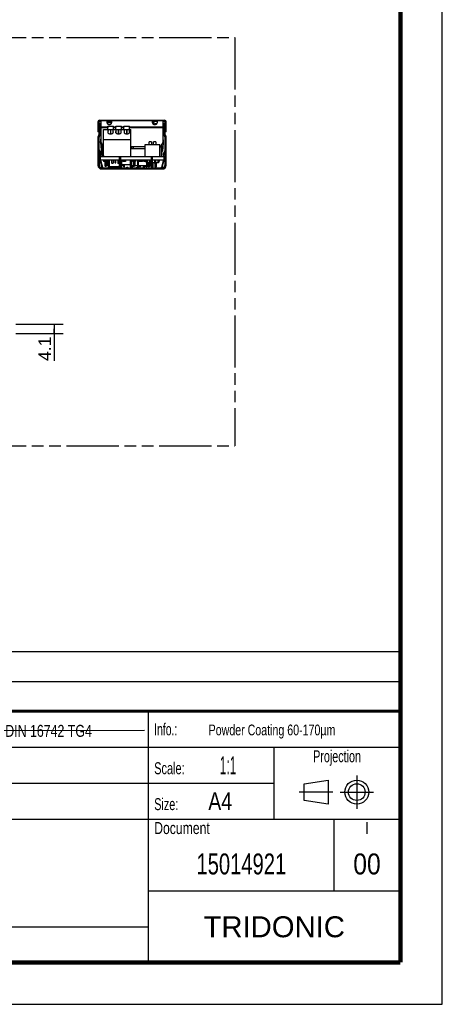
# Model space of a CAD drawing. Header units: millimetres. Extents: x 0 to 210, y 0 to 297.
# Tile 5 of 12: x 139 to 210, y 0 to 165. Entities that reach past the tile are written whole.
import ezdxf
from ezdxf.enums import TextEntityAlignment as Align

# ---------------------------------------------------------------- set-up
doc = ezdxf.new("R2010")
doc.units = ezdxf.units.MM
doc.header["$LTSCALE"] = 19.36
doc.linetypes.add('CENTER', pattern=[0.6, 0.375, -0.075, 0.075, -0.075])
doc.linetypes.add('PHANTOM', pattern=[0.8, 0.45, -0.05, 0.1, -0.05, 0.1, -0.05])
doc.layers.get('0').update_dxf_attribs({"linetype": 'CONTINUOUS'})
for name, color, linetype in [('DEFAULT_1', 7, 'CENTER'), ('DEFAULT_3', 7, 'PHANTOM'), ('Z_DIM_2D', 7, 'CONTINUOUS'), ('Z_NOTICE', 7, 'CONTINUOUS')]:
    doc.layers.add(name, color=color, linetype=linetype)
doc.styles.get("Standard").update_dxf_attribs({"font": 'txt', "width": 0.7})
doc.styles.add('TEXTSTYLE_2', font='txt', dxfattribs={"width": 0.75})
doc.styles.add('TEXTSTYLE_3', font='arial.ttf')
doc.styles.add('TEXTSTYLE_5', font='arial.ttf')
doc.dimstyles.new('DIMSTYLE_4', dxfattribs={"dimtxt": 2.1, "dimasz": 3.5, "dimexe": 1.5, "dimexo": 0, "dimgap": 0.525, "dimtad": 1, "dimlfac": 2.631579, "dimdsep": 46, "dimtxsty": 'TEXTSTYLE_3', "dimblk": '_FILLED', "dimblk1": '_FILLED', "dimblk2": '_FILLED', "dimcen": 0.09, "dimclrt": 5, "dimazin": 2, "dimtp": 0.1, "dimtm": 0.1, "dimtfac": 1, "dimtofl": 0, "dimtmove": 0, "dimatfit": 3, "dimldrblk": '_FILLED', "dimfxl": 1, "dimtolj": 1, "dimarcsym": 0})

# ---------------------------------------------------------------- blocks, each defined once
blk = doc.blocks.new('PROJEKTIONSMETHODE_BL0', base_point=(192.31, 35.47))
at = {"color": 2, "linetype": 'CONTINUOUS'}
for p, q in [((186.91, 36.87), (190.91, 37.47)), ((186.91, 34.07), (186.91, 36.87)), ((190.91, 37.47), (190.91, 33.47)), ((190.91, 33.47), (186.91, 34.07))]:
    blk.add_line(p, q, dxfattribs=at)
for radius in [2, 1.4]:
    blk.add_circle((195.71, 35.47), radius, dxfattribs=at)
at = {"layer": 'DEFAULT_1', "color": 2, "linetype": 'CENTER'}
for p, q in [((195.71, 38.27), (195.71, 32.67)), ((191.71, 35.47), (186.11, 35.47)), ((192.91, 35.47), (198.5, 35.47))]:
    blk.add_line(p, q, dxfattribs=at)
blk = doc.blocks.new('*D4')
at = {"layer": 'Z_DIM_2D', "color": 2, "linetype": 'CONTINUOUS'}
for p, q in [((138.75, 113.69), (146.63, 113.69)), ((145.13, 113.69), (145.13, 112.91)), ((138.75, 112.13), (146.63, 112.13)), ((145.13, 112.13), (145.13, 112.91)), ((145.13, 112.91), (145.13, 107.54))]:
    blk.add_line(p, q, dxfattribs=at)
at = {"layer": 'Z_DIM_2D', "color": 5, "linetype": 'CONTINUOUS', "style": 'TEXTSTYLE_3'}
blk.add_text('4.1', height=2.1, rotation=90, dxfattribs=at).set_placement((144.61, 111.62), align=Align.RIGHT)
blk = doc.blocks.new('_FILLED')
at = {"color": 0, "linetype": 'BYBLOCK'}
blk.add_solid([(0, 0), (-1, 0.125), (-1, -0.125)], dxfattribs=at)
blk = doc.blocks.new('_NONE')

msp = doc.modelspace()

# ---------------------------------------------------------------- linework, layer by layer
at = {"color": 2, "linetype": 'CONTINUOUS'}
for p, q in [((210, 0), (210, 297)), ((6.9136, 58.9602), (202.9136, 58.9602)), ((202.9136, 48.9602), (202.9136, 58.9602)), ((6.9136, 53.9602), (202.9136, 53.9602)), ((6.9135, 48.9601), (202.9135, 48.9601)), ((6.9136, 48.9602), (202.9136, 48.9602)), ((160.9135, 6.9601), (160.9135, 48.9601)), ((202.9135, 6.9601), (202.9135, 48.9601)), ((6.9135, 42.9601), (202.9135, 42.9601)), ((181.9135, 30.9601), (181.9135, 42.9601)), ((6.9135, 36.9601), (181.9135, 36.9601)), ((6.9135, 30.9601), (202.9135, 30.9601)), ((191.9135, 18.9601), (191.9135, 30.9601)), ((160.9135, 18.9601), (202.9135, 18.9601)), ((6.9135, 12.9601), (160.9135, 12.9601)), ((6.9135, 6.9601), (202.9135, 6.9601)), ((0, 0), (210, 0))]:
    msp.add_line(p, q, dxfattribs=at)
at = {"color": 7, "linetype": 'CONTINUOUS'}
for p, q in [((152.4509, 147.4995), (152.4509, 145.8655)), ((152.6029, 147.4995), (152.6029, 147.0359)), ((152.6029, 147.4255), (152.6692, 147.2835)), ((152.6029, 147.0061), (152.6029, 145.3303)), ((152.7929, 147.0061), (152.6029, 147.0061)), ((152.6262, 147.2873), (152.6042, 147.0359)), ((152.6042, 147.0359), (152.7935, 147.0193)), ((152.6262, 147.2873), (152.8155, 147.2707)), ((152.7169, 147.7655), (163.5849, 147.7655)), ((152.7169, 147.6135), (152.9449, 147.6135)), ((152.7929, 145.3303), (152.7929, 147.0061)), ((152.7929, 146.597), (152.9044, 146.649)), ((152.9044, 146.649), (152.7931, 146.6986)), ((152.7935, 147.0193), (152.8155, 147.2707)), ((152.7975, 147.0082), (152.9406, 146.7014)), ((152.9069, 146.9295), (152.8342, 146.9295)), ((152.9449, 147.7655), (152.9449, 144.2394)), ((153.9709, 147.3275), (153.9709, 147.7478)), ((153.9709, 147.4013), (154.7309, 147.4013)), ((153.9747, 147.6135), (154.7272, 147.6135)), ((154.1229, 146.2233), (154.1229, 146.7933)), ((154.1229, 146.7933), (155.0729, 146.7933)), ((154.2448, 146.6983), (154.1229, 146.6983)), ((154.2448, 146.7933), (154.2448, 146.6983)), ((154.7309, 147.7478), (154.7309, 147.3275)), ((155.0729, 146.2233), (155.0729, 146.7933)), ((155.4529, 146.2233), (155.4529, 146.7933)), ((155.4529, 146.7933), (156.4029, 146.7933)), ((155.5735, 146.6983), (155.4529, 146.6983)), ((155.5735, 146.7933), (155.5735, 146.6983)), ((156.4029, 146.2233), (156.4029, 146.7933)), ((156.7829, 146.2233), (156.7829, 146.7933)), ((156.7829, 146.7933), (157.7329, 146.7933)), ((156.9066, 146.6983), (156.7829, 146.6983)), ((156.9066, 146.7933), (156.9066, 146.6983)), ((157.7329, 146.2233), (157.7329, 146.7933)), ((161.5709, 147.3275), (161.5709, 147.7478)), ((161.5709, 147.4013), (161.8426, 147.4013)), ((161.5747, 147.6135), (162.3272, 147.6135)), ((161.8426, 147.0703), (161.8426, 147.4013)), ((162.0269, 147.2113), (162.2926, 147.2113)), ((162.0269, 147.0648), (162.0269, 147.2113)), ((162.3309, 147.7478), (162.3309, 147.3275)), ((163.3569, 144.2394), (163.3569, 147.7655)), ((163.3569, 147.6135), (163.5849, 147.6135)), ((163.5043, 147.0082), (163.3612, 146.7014)), ((163.4676, 146.9295), (163.3949, 146.9295)), ((163.5088, 146.6986), (163.3975, 146.649)), ((163.5089, 146.597), (163.3975, 146.649)), ((163.4864, 147.2707), (163.6756, 147.2873)), ((163.4864, 147.2707), (163.5083, 147.0193)), ((163.5083, 147.0193), (163.6976, 147.0359)), ((163.6989, 147.0061), (163.5089, 147.0061)), ((163.5089, 145.3303), (163.5089, 147.0061)), ((163.6989, 147.4255), (163.6327, 147.2835)), ((163.6976, 147.0359), (163.6756, 147.2873)), ((163.6989, 147.0359), (163.6989, 147.4995)), ((163.6989, 145.3303), (163.6989, 147.0061)), ((163.8509, 145.8655), (163.8509, 147.4995)), ((152.6029, 145.8655), (152.4509, 145.8655)), ((152.4509, 144.9736), (152.4509, 140.2383)), ((152.5584, 145.2228), (152.5511, 145.2155)), ((152.6409, 140.2383), (152.6409, 144.9736)), ((152.6928, 145.0884), (152.6854, 145.0811)), ((152.8689, 146.0675), (152.7929, 146.2233)), ((152.9449, 146.1045), (152.8689, 146.0675)), ((152.9145, 146.3976), (152.9449, 146.4118)), ((152.9182, 146.3998), (152.9449, 146.3451)), ((153.3629, 141.7013), (153.3629, 146.2233)), ((153.3629, 146.2233), (157.9229, 146.2233)), ((154.175, 145.6198), (154.175, 146.2233)), ((154.9573, 146.0108), (154.9464, 146.0108)), ((154.9573, 146.2233), (154.9573, 146.0108)), ((154.9573, 145.9874), (154.9573, 145.6425)), ((155.4888, 145.6262), (155.4888, 146.2233)), ((156.2711, 146.0108), (156.2672, 146.0108)), ((156.2711, 146.2233), (156.2711, 146.0108)), ((156.2711, 146.0028), (156.2711, 145.6344)), ((156.8901, 145.6298), (156.8901, 146.2233)), ((157.6724, 146.2233), (157.6724, 145.63)), ((157.9229, 141.7013), (157.9229, 146.2233)), ((163.3873, 146.3976), (163.3569, 146.4118)), ((163.3569, 146.3451), (163.3837, 146.3998)), ((163.4329, 146.0675), (163.3569, 146.1045)), ((163.5089, 146.2233), (163.4329, 146.0675)), ((163.6164, 145.0811), (163.6091, 145.0884)), ((163.6609, 140.2383), (163.6609, 144.9736)), ((163.8509, 145.8655), (163.6989, 145.8655)), ((163.7508, 145.2155), (163.7434, 145.2228)), ((163.8509, 140.2383), (163.8509, 144.9736)), ((152.8983, 144.0469), (152.8983, 144.2369)), ((153.274, 143.5676), (152.9958, 144.0494)), ((153.0303, 143.6013), (153.0303, 143.7913)), ((157.9229, 144.5152), (153.3629, 144.5136)), ((157.9229, 143.3776), (160.3538, 143.3776)), ((158.0749, 143.0313), (158.0749, 143.2175)), ((158.3599, 143.3776), (158.3599, 143.0313)), ((160.3538, 143.7381), (162.7869, 143.7381)), ((160.3538, 141.7013), (160.3538, 143.7381)), ((161.3804, 144.1751), (161.0004, 144.1751)), ((161.0004, 143.7381), (161.0004, 144.1751)), ((161.3804, 144.1751), (161.3804, 143.7381)), ((162.1404, 144.1751), (161.7604, 144.1751)), ((161.7604, 143.7381), (161.7604, 144.1751)), ((162.1404, 144.1751), (162.1404, 143.7381)), ((162.7869, 141.7013), (162.7869, 143.7381)), ((162.7869, 143.3353), (163.0909, 143.3353)), ((163.306, 144.0494), (163.0278, 143.5676)), ((163.0909, 141.7013), (163.0909, 143.6768)), ((163.1406, 141.7013), (163.1406, 143.7629)), ((163.3887, 143.9687), (163.3887, 144.1587)), ((152.6409, 142.3732), (152.7401, 142.1658)), ((152.6941, 141.9787), (152.6409, 141.9388)), ((152.6446, 142.8059), (152.9115, 142.2478)), ((152.8081, 141.8267), (152.6561, 141.7127)), ((152.8309, 141.7013), (152.8309, 141.0933)), ((152.8309, 141.7013), (163.4709, 141.7013)), ((153.1349, 141.7013), (153.1349, 142.234)), ((153.2256, 142.0496), (153.2256, 141.7013)), ((156.0609, 139.9723), (156.0609, 141.6443)), ((156.0609, 141.6443), (156.2509, 141.6443)), ((156.2509, 139.9723), (156.2509, 141.6443)), ((157.9229, 143.0313), (160.3538, 143.0313)), ((161.3809, 141.6443), (161.5709, 141.6443)), ((161.3809, 139.9723), (161.3809, 141.6443)), ((161.5709, 139.9723), (161.5709, 141.6443)), ((163.6572, 142.8059), (163.3904, 142.2478)), ((163.4709, 141.7013), (163.4709, 141.0933)), ((163.4937, 141.8267), (163.6457, 141.7127)), ((163.6609, 142.3732), (163.5618, 142.1658)), ((163.6077, 141.9787), (163.6609, 141.9388)), ((152.4509, 141.5303), (152.6409, 141.5303)), ((152.7359, 141.0458), (152.7169, 141.0458)), ((156.0609, 141.0933), (152.8309, 141.0933)), ((153.2533, 139.8766), (152.9929, 140.8486)), ((153.4009, 141.0933), (153.4009, 140.9033)), ((154.2261, 140.9033), (153.4009, 140.9033)), ((153.5919, 140.9033), (153.5919, 140.7893)), ((154.2261, 140.7893), (153.5919, 140.7893)), ((153.6479, 140.1053), (153.6479, 140.7893)), ((153.6668, 141.0933), (153.6668, 140.9033)), ((153.6864, 140.0673), (153.7235, 140.0673)), ((153.7619, 140.1053), (153.7619, 140.7893)), ((153.7819, 140.9033), (153.7819, 140.7893)), ((153.8562, 140.7893), (153.8562, 140.7133)), ((154.1832, 140.7133), (153.8562, 140.7133)), ((153.8576, 140.7133), (153.8576, 140.5803)), ((154.1832, 140.5803), (153.8576, 140.5803)), ((153.9005, 140.1813), (153.9005, 140.5803)), ((153.9005, 140.1813), (154.0145, 140.1813)), ((154.0099, 140.9033), (154.0099, 140.7893)), ((154.0145, 140.1813), (154.0145, 140.5803)), ((154.1832, 140.1813), (154.1832, 140.7893)), ((154.1832, 140.1813), (154.2261, 140.1813)), ((154.2261, 141.0933), (154.2261, 139.9723)), ((154.3605, 139.9723), (154.3605, 141.0933)), ((154.7226, 141.0933), (154.7226, 140.6373)), ((154.9126, 140.5613), (154.7986, 140.5613)), ((154.9886, 141.0933), (154.9886, 140.6373)), ((155.2741, 141.0933), (155.2741, 140.7703)), ((155.3278, 141.0933), (155.3278, 140.7703)), ((155.4621, 140.7703), (155.4621, 141.0933)), ((155.7626, 141.0933), (155.7626, 140.6373)), ((155.9526, 140.5613), (155.8386, 140.5613)), ((156.0286, 141.0933), (156.0286, 140.6373)), ((161.3809, 141.0933), (156.2509, 141.0933)), ((156.2946, 141.0933), (156.2946, 140.6373)), ((156.3757, 141.0933), (156.3757, 139.9723)), ((157.8484, 140.3333), (156.3757, 140.3333)), ((156.4897, 140.1813), (156.3757, 140.1813)), ((156.4897, 140.3333), (156.4897, 140.1813)), ((156.587, 141.0933), (156.587, 140.9033)), ((157.062, 140.9033), (156.587, 140.9033)), ((156.7782, 139.9913), (156.7782, 140.3333)), ((156.7782, 139.9913), (156.8922, 139.9913)), ((156.8922, 139.9913), (156.8922, 140.3333)), ((157.062, 141.0933), (157.062, 140.9033)), ((157.3719, 139.9343), (157.2091, 139.8203)), ((157.8202, 141.0933), (157.8202, 140.3333)), ((157.8484, 140.9033), (157.8202, 140.9033)), ((157.8484, 141.0933), (157.8484, 139.9913)), ((157.8484, 139.9913), (158.0194, 139.9913)), ((157.9054, 141.0933), (157.9054, 139.9913)), ((158.1509, 139.9343), (157.9881, 139.8203)), ((158.0194, 141.0933), (158.0194, 139.9913)), ((158.3979, 140.1433), (158.0194, 140.1433)), ((158.1509, 139.9343), (158.3137, 139.8203)), ((158.1918, 139.9913), (158.1918, 140.1433)), ((158.1918, 139.9913), (158.3058, 139.9913)), ((158.2312, 141.0933), (158.2312, 140.9033)), ((158.3979, 140.9033), (158.2312, 140.9033)), ((158.3058, 139.9913), (158.3058, 140.1433)), ((158.3979, 140.1053), (158.3979, 141.0933)), ((158.4364, 140.0673), (158.4735, 140.0673)), ((158.5119, 140.1053), (158.5119, 141.0933)), ((158.5448, 140.9033), (158.5119, 140.9033)), ((159.0782, 140.1433), (158.5119, 140.1433)), ((158.5448, 140.2193), (158.5448, 141.0933)), ((158.5833, 140.1813), (158.6203, 140.1813)), ((158.6588, 140.2193), (158.6588, 141.0933)), ((158.7442, 140.9033), (158.6588, 140.9033)), ((158.7442, 141.0933), (158.7442, 140.9033)), ((158.9299, 139.9343), (159.0927, 139.8203)), ((159.0782, 141.0933), (159.0782, 139.9913)), ((159.0782, 139.9913), (159.1922, 139.9913)), ((159.1922, 141.0933), (159.1922, 139.9913)), ((159.8954, 140.9033), (159.1922, 140.9033)), ((160.5862, 140.1433), (159.1922, 140.1433)), ((159.2394, 140.1433), (159.2394, 139.9913)), ((159.2394, 139.9913), (159.3534, 139.9913)), ((159.3534, 140.1433), (159.3534, 139.9913)), ((159.3824, 141.0933), (159.3824, 140.9033)), ((159.4669, 139.9913), (159.4669, 140.1433)), ((159.4669, 139.9913), (159.5809, 139.9913)), ((159.5809, 139.9913), (159.5809, 140.1433)), ((159.8954, 141.0933), (159.8954, 140.9033)), ((160.0509, 140.1433), (160.0509, 139.9723)), ((160.1023, 141.0933), (160.1023, 140.9033)), ((160.4063, 140.9033), (160.1023, 140.9033)), ((160.2409, 140.1433), (160.2409, 139.9723)), ((160.4063, 141.0933), (160.4063, 140.9033)), ((160.4945, 139.9913), (160.4945, 140.1433)), ((160.4945, 139.9913), (160.6085, 139.9913)), ((160.504, 141.0933), (160.504, 140.6373)), ((160.6779, 140.6373), (160.504, 140.6373)), ((160.5862, 140.6373), (160.5862, 140.1433)), ((160.6085, 139.9913), (160.6085, 140.6373)), ((160.6779, 140.1433), (160.6085, 140.1433)), ((160.6779, 140.1053), (160.6779, 141.0933)), ((160.7164, 140.0673), (160.7535, 140.0673)), ((160.7919, 140.1053), (160.7919, 141.0933)), ((161.0564, 140.6373), (160.7919, 140.6373)), ((160.8961, 140.1433), (160.7919, 140.1433)), ((160.8961, 140.6373), (160.8961, 139.9913)), ((160.8961, 139.9913), (161.0101, 139.9913)), ((161.0101, 140.6373), (161.0101, 139.9913)), ((161.3809, 140.1433), (161.0101, 140.1433)), ((161.0564, 141.0933), (161.0564, 140.6373)), ((161.0862, 140.2193), (161.0862, 140.577)), ((161.1246, 140.1813), (161.1617, 140.1813)), ((161.1704, 140.5613), (161.1324, 140.5613)), ((161.2002, 140.2193), (161.2002, 140.5613)), ((161.2464, 141.0933), (161.2464, 140.6373)), ((161.3809, 140.6373), (161.2464, 140.6373)), ((163.4709, 141.0933), (161.5709, 141.0933)), ((161.8943, 140.6373), (161.5709, 140.6373)), ((161.5709, 139.9913), (161.6022, 139.9913)), ((161.6024, 140.6373), (161.6024, 139.9913)), ((161.8943, 141.0933), (161.8943, 140.6373)), ((162.0083, 140.5613), (161.9703, 140.5613)), ((161.978, 140.5613), (161.978, 139.9913)), ((161.978, 139.9913), (162.092, 139.9913)), ((162.0843, 141.0933), (162.0843, 140.6373)), ((162.092, 141.0933), (162.092, 139.9913)), ((162.5715, 140.6373), (162.092, 140.6373)), ((162.1469, 139.9913), (162.1469, 140.6373)), ((162.1469, 139.9913), (162.2609, 139.9913)), ((162.2609, 139.9913), (162.2609, 140.6373)), ((162.48, 141.0933), (162.48, 140.6373)), ((162.5715, 141.0933), (162.5715, 140.6373)), ((162.6616, 140.9033), (162.5715, 140.9033)), ((162.6616, 141.0933), (162.6616, 140.9033)), ((163.309, 140.8486), (163.0485, 139.8766)), ((163.5849, 141.0458), (163.5659, 141.0458)), ((163.6609, 141.5303), (163.8509, 141.5303)), ((153.0589, 139.8203), (163.2429, 139.8203)), ((153.0589, 139.6303), (163.2429, 139.6303)), ((154.1609, 139.8203), (154.1609, 139.6303)), ((157.3719, 139.6303), (157.3719, 139.8203)), ((158.9299, 139.6303), (158.9299, 139.8203)), ((162.1409, 139.6303), (162.1409, 139.8203)), ((7.7966, 45.7633), (160.2131, 45.7989)), ((0, 0), (210, 0))]:
    msp.add_line(p, q, dxfattribs=at)
at = {"color": 9, "linetype": 'CONTINUOUS'}
for p, q in [((152.8027, 147.1247), (152.6134, 147.1412)), ((152.8309, 147.6135), (152.8309, 147.7655)), ((153.9709, 147.6876), (152.9449, 147.6876)), ((152.9449, 146.7034), (154.1229, 146.7034)), ((154.1229, 146.5153), (152.9449, 146.5153)), ((161.5709, 147.6876), (154.7309, 147.6876)), ((155.0729, 146.7034), (155.4529, 146.7034)), ((155.4529, 146.5153), (155.0729, 146.5153)), ((156.4029, 146.7034), (156.7829, 146.7034)), ((156.7829, 146.5153), (156.4029, 146.5153)), ((157.7329, 146.7034), (163.3569, 146.7034)), ((163.3569, 146.5153), (157.7329, 146.5153)), ((163.3569, 147.6876), (162.3309, 147.6876)), ((163.4709, 147.7655), (163.4709, 147.6135)), ((163.6884, 147.1412), (163.4991, 147.1247)), ((152.4509, 146.1695), (152.6029, 146.1695)), ((152.6029, 146.4366), (152.7929, 146.4366)), ((152.7929, 146.1679), (152.6029, 146.1679)), ((154.555, 146.2233), (154.555, 145.4844)), ((154.5773, 145.4853), (154.5773, 146.2233)), ((155.8688, 146.2233), (155.8688, 145.4846)), ((155.8911, 145.485), (155.8911, 146.2233)), ((157.2701, 146.2233), (157.2701, 145.4848)), ((157.2924, 145.4849), (157.2924, 146.2233)), ((163.5089, 146.4366), (163.6989, 146.4366)), ((163.6989, 146.1679), (163.5089, 146.1679)), ((163.6989, 146.1695), (163.8509, 146.1695)), ((152.945, 144.2369), (152.8983, 144.2369)), ((152.8983, 144.0469), (152.9958, 144.0469)), ((153.032, 143.7913), (153.0303, 143.7913)), ((153.0303, 143.6013), (153.032, 143.6013)), ((153.032, 143.7913), (153.032, 143.6013)), ((153.2, 143.6013), (153.2, 143.6958)), ((153.2, 143.6013), (153.2546, 143.6013)), ((163.2594, 143.9687), (163.3887, 143.9687)), ((163.3887, 144.1587), (163.3479, 144.1587)), ((152.4509, 141.9103), (152.6409, 141.9103)), ((153.1095, 142.4613), (153.1225, 142.4613)), ((156.2509, 141.5683), (156.0609, 141.5683)), ((161.5709, 141.5683), (161.3809, 141.5683)), ((163.6609, 141.9103), (163.8509, 141.9103)), ((152.6409, 141.1503), (152.4509, 141.1503)), ((152.6877, 140.2003), (152.6877, 140.9387)), ((152.8191, 140.9124), (152.8381, 140.9124)), ((152.8381, 140.9124), (153.0985, 139.9404)), ((153.6479, 140.1053), (153.7608, 140.1053)), ((156.0609, 139.9723), (154.3605, 139.9723)), ((155.3278, 140.7703), (155.4621, 140.7703)), ((156.3757, 139.9723), (156.2509, 139.9723)), ((158.3979, 140.1053), (158.5108, 140.1053)), ((158.5448, 140.2193), (158.6577, 140.2193)), ((160.6779, 140.1053), (160.7908, 140.1053)), ((161.0862, 140.2193), (161.2002, 140.2193)), ((163.2033, 139.9404), (163.4638, 140.9124)), ((163.4638, 140.9124), (163.4828, 140.9124)), ((163.6141, 140.9387), (163.6141, 140.2003)), ((163.8509, 141.1503), (163.6609, 141.1503)), ((153.1324, 139.8584), (153.0297, 139.8584)), ((153.7809, 139.6303), (153.7809, 139.8203)), ((157.4479, 139.8203), (157.4479, 139.6303)), ((158.8539, 139.6303), (158.8539, 139.8203)), ((162.5209, 139.8203), (162.5209, 139.6303)), ((163.1694, 139.8583), (163.2721, 139.8583))]:
    msp.add_line(p, q, dxfattribs=at)
at = {"color": 6, "linetype": 'CONTINUOUS'}
for p, q in [((161.0406, 140.6373), (161.0406, 140.1812)), ((161.0406, 140.1812), (161.1242, 140.1813)), ((161.1622, 140.1813), (161.2306, 140.1812)), ((161.2306, 140.1812), (161.2306, 140.5835))]:
    msp.add_line(p, q, dxfattribs=at)
at = {"color": 7, "linetype": 'CONTINUOUS'}
for points, const_width in [([(203, 7), (203, 290)], 0.7), ([(7, 49), (203, 49)], 0.5), ([(7, 7), (203, 7)], 0.7)]:
    msp.add_lwpolyline(points, dxfattribs=dict(at, const_width=const_width))
for centre, radius, start, end in [((152.7169, 147.4995), 0.266, 90, 180), ((152.7169, 147.4995), 0.114, 90, 180), ((152.9449, 147.0061), 0.342, 175, 180), ((152.9449, 147.0061), 0.152, 175, 180), ((151.6149, 146.9295), 1.292, 353.859751, 360), ((152.3869, 146.0584), 0.7852, 44.680659, 48.774953), ((163.9149, 146.0584), 0.7852, 131.223994, 135.318797), ((164.6869, 146.9295), 1.292, 180, 186.140249), ((163.3569, 147.0061), 0.152, 0, 5), ((163.5849, 147.4995), 0.266, 0, 90), ((163.5849, 147.4995), 0.114, 0, 90), ((163.3569, 147.0061), 0.342, 0, 5), ((152.7929, 144.9736), 0.342, 135, 180), ((152.4509, 145.3303), 0.152, 315, 360), ((152.7929, 144.9736), 0.152, 135, 180), ((152.4509, 145.3303), 0.342, 315, 360), ((152.4789, 146.1946), 0.4806, 25.035569, 29.28677), ((154.6972, 145.7678), 0.348, 40.178729, 44.277875), ((156.0132, 145.7632), 0.3548, 42.857692, 44.260448), ((163.823, 146.1946), 0.4807, 150.713281, 154.964088), ((163.8509, 145.3303), 0.342, 180, 225), ((163.5089, 144.9736), 0.152, 0, 45), ((163.8509, 145.3303), 0.152, 180, 225), ((163.5089, 144.9736), 0.342, 0, 45), ((153.3249, 144.2394), 0.38, 180, 210), ((170.3395, 143.7918), 17.3092, 179.35084, 180.001738), ((153.6031, 143.7576), 0.38, 210, 230.710126), ((159.5551, 143.5774), 1.5244, 187.541818, 201.00973), ((162.6987, 143.7576), 0.38, 283.439457, 330), ((162.9769, 144.2394), 0.38, 330, 360), ((155.0937, 144.159), 8.295, 0.557301, 0.922226), ((155.0581, 144.1587), 8.3306, 0.000047, 0.557587), ((152.6029, 142.1003), 0.152, 306.869898, 25.553197), ((152.6029, 142.1003), 0.342, 306.869898, 25.553197), ((163.6989, 142.1003), 0.342, 154.446803, 233.130102), ((163.6989, 142.1003), 0.152, 154.446803, 233.130102), ((153.0589, 140.2383), 0.608, 180, 270), ((153.0589, 140.2383), 0.418, 179.999992, 270), ((152.7169, 141.1218), 0.076, 211.993277, 270), ((152.7359, 140.7798), 0.266, 14.99997, 90), ((153.6859, 140.1053), 0.038, 180, 270), ((153.7239, 140.1053), 0.038, 270, 360), ((154.7986, 140.6373), 0.076, 180, 270), ((154.9126, 140.6373), 0.076, 270, 360), ((155.8386, 140.6373), 0.076, 180, 270), ((155.9526, 140.6373), 0.076, 270, 360), ((156.1046, 140.6373), 0.076, 194.999, 225), ((156.4029, 139.9723), 0.342, 180, 206.466529), ((156.4029, 139.9723), 0.152, 180, 270), ((156.2186, 140.6373), 0.076, 295.204545, 360), ((155.8989, 139.972), 0.4768, 349.302421, 0.030247), ((157.7535, 139.9342), 0.3816, 180.000014, 182.853394), ((157.7559, 139.9343), 0.384, 182.853224, 184.113032), ((157.7581, 139.9345), 0.3862, 184.113615, 185.691366), ((158.4359, 140.1053), 0.038, 180, 270), ((158.4739, 140.1053), 0.038, 270, 360), ((158.5828, 140.2193), 0.038, 180, 270), ((158.6208, 140.2193), 0.038, 270, 360), ((158.5437, 139.9345), 0.3863, 354.311722, 356.054591), ((158.5459, 139.9343), 0.3841, 356.055473, 357.147777), ((158.5476, 139.9343), 0.3823, 357.147225, 359.998663), ((159.8989, 139.9723), 0.152, 270, 360), ((159.8989, 139.9723), 0.342, 333.533495, 360), ((160.7159, 140.1053), 0.038, 180, 270), ((160.7539, 140.1053), 0.038, 270, 360), ((161.1324, 140.6373), 0.076, 180, 270), ((161.1242, 140.2193), 0.038, 180, 270), ((161.1622, 140.2193), 0.038, 270, 360), ((161.1704, 140.6373), 0.076, 270, 360), ((161.7229, 139.9723), 0.342, 180, 206.466529), ((161.7229, 139.9723), 0.152, 180, 260.850896), ((161.9703, 140.6373), 0.076, 180, 270), ((162.0083, 140.6373), 0.076, 270, 360), ((163.2429, 140.2383), 0.608, 270, 360), ((163.2429, 140.2383), 0.418, 270, 360), ((163.5659, 140.7798), 0.266, 90, 165.00003), ((163.5849, 141.1218), 0.076, 270, 360), ((153.3267, 139.8963), 0.076, 195, 270), ((155.9338, 139.9655), 0.4413, 341.93855, 349.293344), ((158.5117, 139.9403), 0.4187, 343.344721, 348.700003), ((158.5349, 139.9355), 0.3951, 348.719906, 354.292904), ((162.9751, 139.8963), 0.076, 270, 345)]:
    msp.add_arc(centre, radius, start, end, dxfattribs=at)
at = {"color": 9, "linetype": 'CONTINUOUS'}
for centre, radius, start, end in [((169.5666, 143.7919), 16.5346, 179.331332, 180.002094), ((153.8704, 142.4611), 0.7609, 179.989022, 224.917155), ((153.8834, 142.4611), 0.7609, 179.989022, 224.917155), ((153.8679, 142.4589), 0.7575, 224.93577, 228.135953), ((153.88, 142.4581), 0.7564, 224.934407, 226.815615), ((152.819, 141.2543), 0.3419, 247.416871, 270.006362), ((153.0297, 140.2003), 0.342, 180.000253, 270.000022), ((163.2721, 140.2003), 0.342, 269.999951, 0.000266), ((163.4828, 141.2545), 0.342, 270.001254, 292.579521)]:
    msp.add_arc(centre, radius, start, end, dxfattribs=at)
at = {"color": 7, "linetype": 'CONTINUOUS'}
for centre, start_param in [((154.5553, 145.6296), -1.00906024), ((155.8761, 145.6296), -0.98188985)]:
    msp.add_ellipse(centre, major_axis=(0, 0.6718), ratio=0.70710678, start_param=start_param, end_param=-0.96747165, dxfattribs=at)
for points, knots in [([(152.7932, 146.5669), (152.8038, 146.5561), (152.8429, 146.5137), (152.8773, 146.4668), (152.8981, 146.4297)], [0, 0, 0, 0, 0.26299311, 1, 1, 1, 1]), ([(153.9747, 147.7655), (153.9729, 147.7655), (153.9707, 147.7572), (153.9709, 147.7522), (153.9709, 147.7478)], [0, 0, 0, 0, 0.28409609, 1, 1, 1, 1]), ([(153.9709, 147.3275), (153.9709, 147.2919), (153.9941, 147.2154), (154.0826, 147.1279), (154.2071, 147.0716), (154.3509, 147.0522), (154.4948, 147.0716), (154.6193, 147.1279), (154.7078, 147.2154), (154.7309, 147.2919), (154.7309, 147.3275)], [0, 0, 0, 0, 0.10474316, 0.22232964, 0.35601198, 0.49999161, 0.6439715, 0.77765914, 0.8952534, 1, 1, 1, 1]), ([(154.7309, 147.7478), (154.7309, 147.7522), (154.7311, 147.7572), (154.7289, 147.7655), (154.7272, 147.7655)], [0, 0, 0, 0, 0.7158352, 1, 1, 1, 1]), ([(161.5747, 147.7655), (161.5729, 147.7655), (161.5707, 147.7572), (161.5709, 147.7522), (161.5709, 147.7478)], [0, 0, 0, 0, 0.28409609, 1, 1, 1, 1]), ([(161.5709, 147.3275), (161.5709, 147.2919), (161.5941, 147.2154), (161.6826, 147.1279), (161.8071, 147.0716), (161.9509, 147.0522), (162.0948, 147.0716), (162.2193, 147.1279), (162.3078, 147.2154), (162.3309, 147.2919), (162.3309, 147.3275)], [0, 0, 0, 0, 0.10474316, 0.22232964, 0.35601198, 0.49999161, 0.6439715, 0.77765914, 0.8952534, 1, 1, 1, 1]), ([(162.3309, 147.7478), (162.3309, 147.7522), (162.3311, 147.7572), (162.3289, 147.7655), (162.3272, 147.7655)], [0, 0, 0, 0, 0.7158352, 1, 1, 1, 1]), ([(163.4038, 146.4297), (163.4104, 146.4416), (163.4407, 146.4908), (163.4779, 146.5354), (163.5086, 146.5669)], [0, 0, 0, 0, 0.23714469, 1, 1, 1, 1]), ([(152.9447, 144.9418), (152.9368, 144.8861), (152.9089, 144.6521), (152.8983, 144.4162), (152.8983, 144.2369)], [0, 0, 0, 0, 0.23882721, 1, 1, 1, 1]), ([(154.175, 146.0215), (154.1463, 145.9944), (154.0986, 145.933), (154.0803, 145.8565), (154.0803, 145.8202)], [0, 0, 0, 0, 0.52115385, 1, 1, 1, 1]), ([(154.0803, 145.8202), (154.0803, 145.7757), (154.1092, 145.6801), (154.2199, 145.5706), (154.3754, 145.5003), (154.5553, 145.476), (154.7351, 145.5003), (154.8907, 145.5706), (155.0014, 145.6801), (155.0303, 145.7757), (155.0303, 145.8202)], [0, 0, 0, 0, 0.10474083, 0.22232976, 0.35601114, 0.4999932, 0.64397502, 0.77766079, 0.89525615, 1, 1, 1, 1]), ([(155.0303, 145.8202), (155.0303, 145.8505), (155.0178, 145.9136), (154.984, 145.9677), (154.9632, 145.9923)], [0, 0, 0, 0, 0.48426148, 1, 1, 1, 1]), ([(155.4888, 146.0147), (155.4621, 145.9881), (155.4179, 145.9283), (155.4011, 145.855), (155.4011, 145.8202)], [0, 0, 0, 0, 0.51981366, 1, 1, 1, 1]), ([(155.4011, 145.8202), (155.4011, 145.7757), (155.43, 145.6801), (155.5407, 145.5706), (155.6963, 145.5003), (155.8761, 145.476), (156.0559, 145.5003), (156.2115, 145.5706), (156.3222, 145.6801), (156.3511, 145.7757), (156.3511, 145.8202)], [0, 0, 0, 0, 0.10474083, 0.22232976, 0.35601114, 0.4999932, 0.64397502, 0.77766079, 0.89525615, 1, 1, 1, 1]), ([(156.3511, 145.8202), (156.3511, 145.8529), (156.3364, 145.9214), (156.2971, 145.9787), (156.2732, 146.0045)], [0, 0, 0, 0, 0.4820941, 1, 1, 1, 1]), ([(156.8901, 146.0108), (156.8645, 145.9845), (156.8222, 145.9256), (156.8062, 145.8542), (156.8062, 145.8202)], [0, 0, 0, 0, 0.51906609, 1, 1, 1, 1]), ([(156.8062, 145.8202), (156.8062, 145.7757), (156.8351, 145.6801), (156.9458, 145.5706), (157.1014, 145.5003), (157.2812, 145.476), (157.4611, 145.5003), (157.6167, 145.5706), (157.7273, 145.6801), (157.7562, 145.7757), (157.7562, 145.8202)], [0, 0, 0, 0, 0.10474083, 0.22232976, 0.35601114, 0.4999932, 0.64397502, 0.77766079, 0.89525615, 1, 1, 1, 1]), ([(157.7562, 145.8202), (157.7562, 145.8542), (157.7403, 145.9256), (157.698, 145.9845), (157.6724, 146.0108)], [0, 0, 0, 0, 0.48093391, 1, 1, 1, 1]), ([(163.3876, 144.2926), (163.3868, 144.3417), (163.3821, 144.5301), (163.3708, 144.7184), (163.3572, 144.857)], [0, 0, 0, 0, 0.26095681, 1, 1, 1, 1]), ([(152.8983, 144.0469), (152.8983, 143.837), (152.914, 143.5312), (152.9744, 143.1427), (153.019, 142.9646), (153.0461, 142.8811)], [0, 0, 0, 0, 0.53408759, 0.77670318, 1, 1, 1, 1]), ([(153.3628, 141.8912), (153.2972, 141.9486), (153.1926, 142.0773), (153.1125, 142.2831), (153.0793, 142.4694), (153.0607, 142.6498), (153.0472, 142.8521), (153.0338, 143.1725), (153.0303, 143.4258), (153.0303, 143.6013)], [0, 0, 0, 0, 0.14606715, 0.27162319, 0.36618351, 0.46255932, 0.5755675, 0.70593112, 1, 1, 1, 1]), ([(163.1413, 142.456), (163.2032, 142.5546), (163.2866, 142.7751), (163.3473, 143.1367), (163.3814, 143.5351), (163.3887, 143.8193), (163.3887, 143.9687)], [0, 0, 0, 0, 0.22564743, 0.44897124, 0.71048109, 1, 1, 1, 1]), ([(154.1819, 139.8493), (154.189, 139.8566), (154.2157, 139.8922), (154.2261, 139.9383), (154.2261, 139.9723)], [0, 0, 0, 0, 0.23039946, 1, 1, 1, 1]), ([(154.3605, 139.9723), (154.3605, 139.9591), (154.3584, 139.9076), (154.3479, 139.8562), (154.3352, 139.8199)], [0, 0, 0, 0, 0.25429689, 1, 1, 1, 1]), ([(155.2741, 140.7703), (155.2741, 140.7531), (155.2785, 140.7199), (155.2982, 140.6763), (155.3289, 140.6454), (155.3556, 140.6373), (155.3681, 140.6373)], [0, 0, 0, 0, 0.28802533, 0.55535097, 0.79053185, 1, 1, 1, 1]), ([(155.3278, 140.7703), (155.3278, 140.7531), (155.3247, 140.7301), (155.3172, 140.7087), (155.3151, 140.7036)], [0, 0, 0, 0, 0.75675307, 1, 1, 1, 1]), ([(155.3681, 140.6373), (155.3806, 140.6373), (155.4073, 140.6454), (155.438, 140.6763), (155.4577, 140.7199), (155.4621, 140.7531), (155.4621, 140.7703)], [0, 0, 0, 0, 0.2094547, 0.44463184, 0.71197269, 1, 1, 1, 1]), ([(154.1186, 139.8203), (154.1315, 139.8203), (154.1491, 139.825), (154.1638, 139.8342), (154.1675, 139.8369)], [0, 0, 0, 0, 0.73778184, 1, 1, 1, 1])]:
    msp.add_open_spline(points, degree=3, knots=knots, dxfattribs=at)
at = {"color": 9, "linetype": 'CONTINUOUS'}
for points, knots in [([(153.1095, 142.4613), (153.1064, 142.4613), (153.0991, 142.4692), (153.0932, 142.486), (153.0858, 142.5137), (153.0757, 142.5702), (153.0645, 142.6653), (153.0534, 142.8053), (153.0441, 142.9759), (153.0372, 143.1705), (153.033, 143.3817), (153.032, 143.5271), (153.032, 143.6013)], [0, 0, 0, 0, 0.00815847, 0.02387362, 0.0483931, 0.08177963, 0.17420766, 0.2980223, 0.44860911, 0.62025879, 0.80642724, 1, 1, 1, 1]), ([(153.2, 143.6013), (153.2, 143.5271), (153.199, 143.3817), (153.1948, 143.1705), (153.1879, 142.9759), (153.1786, 142.8053), (153.1675, 142.6653), (153.1563, 142.5702), (153.1462, 142.5137), (153.1388, 142.486), (153.1329, 142.4692), (153.1256, 142.4613), (153.1225, 142.4613)], [0, 0, 0, 0, 0.19357277, 0.37974125, 0.55139093, 0.70197774, 0.82579236, 0.91822039, 0.95160691, 0.97612638, 0.99184154, 1, 1, 1, 1]), ([(152.6409, 140.2383), (152.6409, 140.2342), (152.6477, 140.2132), (152.6712, 140.2041), (152.6877, 140.2003)], [0, 0, 0, 0, 0.19220186, 1, 1, 1, 1]), ([(152.6415, 141.0965), (152.6429, 141.0688), (152.648, 141.0269), (152.6651, 140.9742), (152.6779, 140.9485), (152.6877, 140.9387)], [0, 0, 0, 0, 0.49945628, 0.74949891, 1, 1, 1, 1]), ([(152.6877, 140.9386), (152.6925, 140.9583), (152.6988, 140.9908), (152.7007, 141.025), (152.6974, 141.0377)], [0, 0, 0, 0, 0.60676193, 1, 1, 1, 1]), ([(152.6974, 141.0377), (152.6971, 141.0387), (152.6961, 141.0421), (152.6945, 141.0455), (152.6929, 141.0476)], [0, 0, 0, 0, 0.28387609, 1, 1, 1, 1]), ([(152.7169, 141.0458), (152.7302, 141.0458), (152.7611, 141.0321), (152.7798, 141.0061), (152.7887, 140.9906)], [0, 0, 0, 0, 0.4261371, 1, 1, 1, 1]), ([(152.8381, 140.9124), (152.8333, 140.9313), (152.8221, 140.9654), (152.7986, 141.0085), (152.7703, 141.0378), (152.7465, 141.0458), (152.7359, 141.0458)], [0, 0, 0, 0, 0.32743781, 0.60212749, 0.82104589, 1, 1, 1, 1]), ([(152.7887, 140.9906), (152.7919, 140.985), (152.8047, 140.96), (152.8138, 140.9333), (152.8191, 140.9124)], [0, 0, 0, 0, 0.23245339, 1, 1, 1, 1]), ([(152.8381, 140.9124), (152.8575, 140.9127), (152.8932, 140.9108), (152.9408, 140.8992), (152.9763, 140.8796), (152.9901, 140.8588), (152.9929, 140.8486)], [0, 0, 0, 0, 0.32769391, 0.60246134, 0.82128297, 1, 1, 1, 1]), ([(153.2471, 139.8908), (153.2354, 139.9094), (153.1994, 139.9289), (153.1472, 139.9389), (153.1153, 139.9406), (153.0985, 139.9404)], [0, 0, 0, 0, 0.40991478, 0.68853822, 1, 1, 1, 1]), ([(153.0985, 139.9404), (153.1004, 139.9334), (153.109, 139.905), (153.1212, 139.8777), (153.1324, 139.8584)], [0, 0, 0, 0, 0.24436317, 1, 1, 1, 1]), ([(163.0548, 139.8908), (163.0665, 139.9095), (163.1024, 139.9289), (163.1547, 139.9389), (163.1866, 139.9406), (163.2033, 139.9404)], [0, 0, 0, 0, 0.4099118, 0.68853652, 1, 1, 1, 1]), ([(163.1694, 139.8583), (163.1732, 139.8649), (163.1871, 139.8911), (163.1976, 139.9191), (163.2033, 139.9404)], [0, 0, 0, 0, 0.25616678, 1, 1, 1, 1]), ([(163.4638, 140.9124), (163.4444, 140.9127), (163.4086, 140.9108), (163.3611, 140.8992), (163.3256, 140.8796), (163.3117, 140.8588), (163.309, 140.8486)], [0, 0, 0, 0, 0.32769266, 0.60245955, 0.82128158, 1, 1, 1, 1]), ([(163.5505, 141.0435), (163.5295, 141.0372), (163.4891, 140.9942), (163.4717, 140.9433), (163.4638, 140.9124)], [0, 0, 0, 0, 0.40771018, 1, 1, 1, 1]), ([(163.4828, 140.9124), (163.4846, 140.9196), (163.4922, 140.9463), (163.5027, 140.9723), (163.5128, 140.9901)], [0, 0, 0, 0, 0.26471823, 1, 1, 1, 1]), ([(163.5128, 140.9901), (163.5218, 141.0058), (163.5405, 141.0319), (163.5716, 141.0458), (163.5849, 141.0458)], [0, 0, 0, 0, 0.57426251, 1, 1, 1, 1]), ([(163.614, 141.0515), (163.6096, 141.0497), (163.6024, 141.0372), (163.6023, 141.0246), (163.6023, 141.0167)], [0, 0, 0, 0, 0.37472255, 1, 1, 1, 1]), ([(163.6031, 141.0005), (163.6035, 140.996), (163.606, 140.9752), (163.6103, 140.9546), (163.6141, 140.9387)], [0, 0, 0, 0, 0.21779154, 1, 1, 1, 1]), ([(163.6141, 140.9387), (163.6235, 140.9483), (163.6362, 140.9728), (163.653, 141.0237), (163.6584, 141.064), (163.66, 141.0908)], [0, 0, 0, 0, 0.25068257, 0.50086722, 1, 1, 1, 1]), ([(163.6609, 140.2383), (163.6609, 140.2342), (163.6542, 140.2132), (163.6307, 140.2041), (163.6141, 140.2003)], [0, 0, 0, 0, 0.19220676, 1, 1, 1, 1]), ([(153.0589, 139.8203), (153.0559, 139.8203), (153.047, 139.8233), (153.0364, 139.8375), (153.0317, 139.8506), (153.0297, 139.8584)], [0, 0, 0, 0, 0.17937519, 0.52753568, 1, 1, 1, 1]), ([(153.179, 139.8706), (153.1753, 139.8699), (153.1596, 139.8665), (153.1441, 139.8621), (153.1325, 139.8584)], [0, 0, 0, 0, 0.23569506, 1, 1, 1, 1]), ([(153.1325, 139.8584), (153.1616, 139.8425), (153.2272, 139.8248), (153.2935, 139.8203), (153.3267, 139.8203)], [0, 0, 0, 0, 0.49948095, 1, 1, 1, 1]), ([(153.2174, 139.8749), (153.2145, 139.8749), (153.2016, 139.8744), (153.1888, 139.8725), (153.179, 139.8706)], [0, 0, 0, 0, 0.22498415, 1, 1, 1, 1]), ([(153.2609, 139.8583), (153.2593, 139.861), (153.2482, 139.8731), (153.2302, 139.8749), (153.2174, 139.8749)], [0, 0, 0, 0, 0.19337999, 1, 1, 1, 1]), ([(162.9751, 139.8203), (163.0084, 139.8203), (163.0747, 139.8248), (163.1403, 139.8424), (163.1694, 139.8583)], [0, 0, 0, 0, 0.50048337, 1, 1, 1, 1]), ([(163.041, 139.8584), (163.0426, 139.8611), (163.0537, 139.8732), (163.0717, 139.8749), (163.0845, 139.8749)], [0, 0, 0, 0, 0.19855618, 1, 1, 1, 1]), ([(163.0845, 139.8749), (163.0874, 139.8749), (163.1002, 139.8744), (163.113, 139.8726), (163.1228, 139.8707)], [0, 0, 0, 0, 0.22473175, 1, 1, 1, 1]), ([(163.1228, 139.8707), (163.1265, 139.87), (163.1422, 139.8666), (163.1577, 139.8622), (163.1694, 139.8583)], [0, 0, 0, 0, 0.23268798, 1, 1, 1, 1]), ([(163.2429, 139.8203), (163.246, 139.8203), (163.255, 139.8235), (163.2655, 139.8376), (163.2702, 139.8507), (163.2721, 139.8583)], [0, 0, 0, 0, 0.17922937, 0.53452473, 1, 1, 1, 1])]:
    msp.add_open_spline(points, degree=3, knots=knots, dxfattribs=at)
for points in [[(152.6929, 141.0476), (152.6915, 141.0493), (152.6898, 141.0507), (152.6878, 141.0516)], [(163.5659, 141.0458), (163.5607, 141.0458), (163.5555, 141.045), (163.5505, 141.0435)], [(163.6023, 141.0167), (163.6024, 141.0113), (163.6027, 141.0059), (163.6031, 141.0005)], [(153.2533, 139.8766), (153.252, 139.8816), (153.2498, 139.8864), (153.2471, 139.8908)], [(163.0485, 139.8766), (163.0499, 139.8816), (163.0521, 139.8864), (163.0548, 139.8908)]]:
    msp.add_open_spline(points, degree=3, dxfattribs=at)
at = {"color": 7, "linetype": 'CONTINUOUS'}
for points in [[(155.3151, 140.7036), (155.3114, 140.6945), (155.3068, 140.6856), (155.3012, 140.6775)], [(154.1675, 139.8369), (154.1727, 139.8406), (154.1775, 139.8448), (154.1819, 139.8493)], [(157.3738, 139.8962), (157.3762, 139.872), (157.381, 139.848), (157.3877, 139.8246)]]:
    msp.add_open_spline(points, degree=3, dxfattribs=at)
at = {"layer": 'DEFAULT_3', "color": 7, "linetype": 'PHANTOM'}
for p, q in [((38.7884, 161.6167), (175.3294, 161.6167)), ((175.3294, 161.6167), (175.3294, 93.3462)), ((38.7884, 93.3462), (175.3294, 93.3462))]:
    msp.add_line(p, q, dxfattribs=at)

# ---------------------------------------------------------------- block references
at = {"color": 2, "linetype": 'CONTINUOUS'}
msp.add_blockref('PROJEKTIONSMETHODE_BL0', (192.3051, 35.4697), dxfattribs=at)

# ---------------------------------------------------------------- texts
at = {"layer": 'Z_NOTICE', "color": 5, "linetype": 'CONTINUOUS', "style": 'TEXTSTYLE_2'}
for s, height, width, p in [('DIN 16742 TG4', 2, 0.772894, (136.9582, 44.7101)), ('Info.: ', 2, 0.64966, (161.851, 44.9601)), ('1:1', 3, 0.5, (172.8034, 38.4601)), ('Scale:  ', 2, 0.684524, (161.851, 38.4601)), ('Size: ', 2, 0.678571, (161.851, 32.4601)), (' A4', 3, 0.809524, (169.9939, 32.4601)), ('Document', 2, 0.761905, (161.851, 28.4601))]:
    msp.add_text(s, height=height, dxfattribs=dict(at, width=width)).set_placement(p)
at = {"layer": 'Z_NOTICE', "color": 5, "linetype": 'CONTINUOUS', "width": 0.738509}
msp.add_text('Powder Coating 60-170µm', height=1.8, dxfattribs=at).set_placement((170.9463, 44.9601))
at = {"layer": 'Z_NOTICE', "color": 5, "linetype": 'CONTINUOUS', "style": 'TEXTSTYLE_2'}
for s, width, p in [('Projection', 0.671429, (192.4135, 40.4601)), ('I', 0.833333, (197.4135, 28.4601))]:
    msp.add_text(s, height=2, dxfattribs=dict(at, width=width)).set_placement(p, align=Align.CENTER)
at = {"layer": 'Z_NOTICE', "color": 7, "linetype": 'CONTINUOUS', "style": 'TEXTSTYLE_2'}
for s, width, p in [('15014921', 0.720238, (176.4135, 21.7101)), ('00', 0.880952, (197.4135, 21.7101))]:
    msp.add_text(s, height=3.5, dxfattribs=dict(at, width=width)).set_placement(p, align=Align.CENTER)
at = {"layer": 'Z_NOTICE', "color": 5, "linetype": 'CONTINUOUS', "style": 'TEXTSTYLE_5'}
msp.add_text('TRIDONIC', height=3.5, dxfattribs=at).set_placement((181.9135, 11.2101), align=Align.CENTER)

# ---------------------------------------------------------------- dimensions: what is measured, and where the dimension line sits
at = {"layer": 'Z_DIM_2D', "color": 2, "linetype": 'CONTINUOUS'}
dim = msp.add_linear_dim(base=(145.1339, 112.1301), p1=(138.746, 113.6881), p2=(138.746, 112.1301), angle=270, dimstyle='DIMSTYLE_4', override={"dimblk1": 'NONE', "dimblk2": 'NONE', "dimsah": 1}, dxfattribs=at)
dim.commit()
dim.dimension.update_dxf_attribs({"geometry": '*D4', "text_midpoint": (145.1339, 109.3247), "dimtype": 160})

doc.saveas('drawing.dxf')
